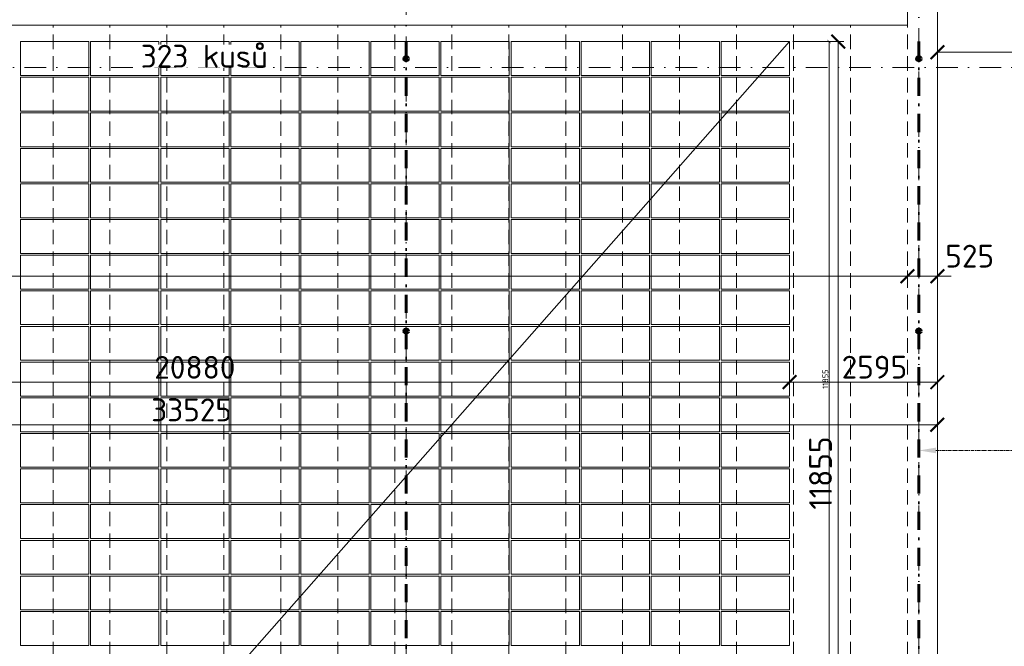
# Model space of a CAD drawing. Header units: millimetres. Extents: x -1695604 to 5289369, y -1488057 to 2187451.
# Tile 160 of 256: x 122765 to 140050, y 163235 to 174241. Entities that reach past the tile are written whole.
import ezdxf
from ezdxf import colors
from ezdxf.entities.mleader import LeaderData, LeaderLine
from ezdxf.math import Vec2, Vec3

# ---------------------------------------------------------------- set-up
doc = ezdxf.new("R2010")
doc.units = ezdxf.units.MM
for name, pattern in [('CENTERX2', [101.6, 63.5, -12.7, 12.7, -12.7]), ('DASHDOT', [25.4, 12.7, -6.35, 0, -6.35]), ('ČERCHOVANÁ', [25.4, 12.7, -6.35, 0, -6.35]), ('ČÁRKOVANÁ', [19.05, 12.7, -6.35])]:
    doc.linetypes.add(name, pattern=pattern)
doc.layers.get('Defpoints').update_dxf_attribs({"color": 8})
for name, color, linetype, lineweight in [('____podkonstrukce FVE', 3, 'CENTERX2', 9), ('____podkonstrukce FVE @ 200', 3, 'CENTERX2', 9), ('___FVE_návrh var.2', 6, 'Continuous', 5), ('A99_N_kce-pohl', 1, 'Continuous', 9), ('A99_N_koty-200', 5, 'Continuous', 5), ('A99_N_koty-200 @ 200', 5, 'Continuous', 5), ('A99_N_koty-200 @ 50 (2)', 5, 'Continuous', 5), ('A99_N_txt-popis-50 @ 200', 240, 'Continuous', 9), ('A99_S_osy', 1, 'CENTERX2', 5)]:
    doc.layers.add(name, color=color, linetype=linetype, lineweight=lineweight)
doc.styles.add('A99_kota', font='isocpeur.ttf', dxfattribs={"height": 2})
doc.styles.add('A99_popis', font='isocpeur.ttf')
doc.dimstyles.new('A99_kota_200 new', dxfattribs={"dimscale": 200, "dimtxt": 2, "dimasz": 1.2, "dimexe": 0.5, "dimexo": 1.5, "dimgap": 0.3, "dimtad": 1, "dimdec": 0, "dimzin": 3, "dimdsep": 46, "dimtxsty": 'A99_kota', "dimblk": 'ARCHTICK', "dimcen": 2.5, "dimazin": 2, "dimtfac": 0.75, "dimtdec": 0, "dimtmove": 2, "dimatfit": 0, "dimfxl": 0, "dimtolj": 1, "dimtzin": 0, "dimlwd": 5, "dimlwe": 5, "dimarcsym": 0})

# ---------------------------------------------------------------- blocks, each defined once
blk = doc.blocks.new('_ArchTick')
at = {"color": 0, "linetype": 'ByBlock', "const_width": 0.15}
blk.add_lwpolyline([(-0.5, -0.5), (0.5, 0.5)], dxfattribs=at)
blk = doc.blocks.new('*D5667')
at = {"layer": 'A99_N_koty-200', "color": 0, "linetype": 'Continuous', "lineweight": 5, "transparency": 16777216}
for p, q in [((136335, 173855), (137235, 173855)), ((137135, 162000), (137135, 173855)), ((136580, 162000), (137235, 162000))]:
    blk.add_line(p, q, dxfattribs=at)
at = {"layer": 'Defpoints', "color": 0, "linetype": 'Continuous', "lineweight": 18, "transparency": 16777216}
for p in [(135835, 173855), (137135, 173855), (136280, 162000)]:
    blk.add_point(p, dxfattribs=at)
at = {"layer": 'A99_N_koty-200', "color": 0, "linetype": 'Continuous', "lineweight": 5, "transparency": 16777216, "xscale": 240, "yscale": 240, "zscale": 240}
for p, rotation in [((137135, 173855), 90), ((137135, 162000), 270)]:
    blk.add_blockref('_ArchTick', p, dxfattribs=dict(at, rotation=rotation))
at = {"layer": 'A99_N_koty-200', "color": 0, "linetype": 'Continuous', "transparency": 16777216, "insert": (136824, 166278), "char_height": 400, "attachment_point": 5, "rotation": 90, "style": 'A99_kota'}
blk.add_mtext('\\A1;11855', dxfattribs=at)
blk = doc.blocks.new('*D5668')
at = {"layer": 'A99_N_koty-200', "color": 0, "linetype": 'Continuous', "lineweight": 5, "transparency": 16777216}
for p, q in [((136773, 173855), (136998, 173855)), ((136973, 162000), (136973, 173855)), ((136773, 162000), (136998, 162000))]:
    blk.add_line(p, q, dxfattribs=at)
at = {"layer": 'Defpoints', "color": 0, "linetype": 'Continuous', "lineweight": 18, "transparency": 16777216}
for p in [(135835, 173855), (136973, 173855), (136280, 162000)]:
    blk.add_point(p, dxfattribs=at)
at = {"layer": 'A99_N_koty-200', "color": 0, "linetype": 'Continuous', "lineweight": 5, "transparency": 16777216, "xscale": 60, "yscale": 60, "zscale": 60}
for p, rotation in [((136973, 173855), 90), ((136973, 162000), 270)]:
    blk.add_blockref('_ArchTick', p, dxfattribs=dict(at, rotation=rotation))
at = {"layer": 'A99_N_koty-200', "color": 0, "linetype": 'Continuous', "transparency": 16777216, "insert": (136908, 167928), "char_height": 100, "attachment_point": 5, "rotation": 90, "style": 'A99_kota'}
blk.add_mtext('\\A1;11855', dxfattribs=at)
blk = doc.blocks.new('*D368')
at = {"layer": 'A99_N_koty-200', "color": 0, "linetype": 'Continuous', "lineweight": 5, "ltscale": 0.5, "transparency": 16777216}
for p, q in [((115400, 167875), (115400, 167975)), ((115400, 167875), (136280, 167875)), ((136280, 167875), (136280, 167975))]:
    blk.add_line(p, q, dxfattribs=at)
at = {"layer": 'Defpoints', "color": 0, "linetype": 'Continuous', "lineweight": 0, "ltscale": 0.5, "transparency": 16777216}
for p in [(115400, 167875), (136280, 167875), (136280, 167875)]:
    blk.add_point(p, dxfattribs=at)
at = {"layer": 'A99_N_koty-200', "color": 0, "linetype": 'Continuous', "lineweight": 5, "ltscale": 0.5, "transparency": 16777216, "xscale": 240, "yscale": 240, "zscale": 240, "rotation": 180}
blk.add_blockref('_ArchTick', (115400, 167875), dxfattribs=at)
at = {"layer": 'A99_N_koty-200', "color": 0, "linetype": 'Continuous', "lineweight": 5, "ltscale": 0.5, "transparency": 16777216, "xscale": 240, "yscale": 240, "zscale": 240}
blk.add_blockref('_ArchTick', (136280, 167875), dxfattribs=at)
at = {"layer": 'A99_N_koty-200', "color": 0, "linetype": 'Continuous', "lineweight": 5, "ltscale": 0.5, "transparency": 16777216, "insert": (125840, 168135), "char_height": 400, "attachment_point": 5, "style": 'A99_kota'}
blk.add_mtext('\\A1;20880', dxfattribs=at)
blk = doc.blocks.new('*D369')
at = {"layer": 'A99_N_koty-200', "color": 0, "linetype": 'Continuous', "lineweight": 5, "ltscale": 0.5, "transparency": 16777216}
for p, q in [((136280, 167875), (136280, 167775)), ((136280, 167875), (138875, 167875)), ((138875, 167875), (138875, 167975))]:
    blk.add_line(p, q, dxfattribs=at)
at = {"layer": 'Defpoints', "color": 0, "linetype": 'Continuous', "lineweight": 0, "ltscale": 0.5, "transparency": 16777216}
for p in [(136280, 167875), (138875, 167875), (138875, 167875)]:
    blk.add_point(p, dxfattribs=at)
at = {"layer": 'A99_N_koty-200', "color": 0, "linetype": 'Continuous', "lineweight": 5, "ltscale": 0.5, "transparency": 16777216, "xscale": 240, "yscale": 240, "zscale": 240, "rotation": 180}
blk.add_blockref('_ArchTick', (136280, 167875), dxfattribs=at)
at = {"layer": 'A99_N_koty-200', "color": 0, "linetype": 'Continuous', "lineweight": 5, "ltscale": 0.5, "transparency": 16777216, "xscale": 240, "yscale": 240, "zscale": 240}
blk.add_blockref('_ArchTick', (138875, 167875), dxfattribs=at)
at = {"layer": 'A99_N_koty-200', "color": 0, "linetype": 'Continuous', "lineweight": 5, "ltscale": 0.5, "transparency": 16777216, "insert": (137770, 168138), "char_height": 400, "attachment_point": 5, "style": 'A99_kota'}
blk.add_mtext('\\A1;2595', dxfattribs=at)
blk = doc.blocks.new('*D370')
at = {"layer": 'A99_N_koty-200', "color": 0, "linetype": 'Continuous', "lineweight": 5, "ltscale": 0.5, "transparency": 16777216}
for p, q in [((-650, 169735), (-650, 169835)), ((-650, 169735), (138350, 169735)), ((138350, 169735), (138350, 169635))]:
    blk.add_line(p, q, dxfattribs=at)
at = {"layer": 'Defpoints', "color": 0, "linetype": 'Continuous', "lineweight": 0, "ltscale": 0.5, "transparency": 16777216}
for p in [(138350, 169745), (-650, 169620), (138350, 169735)]:
    blk.add_point(p, dxfattribs=at)
at = {"layer": 'A99_N_koty-200', "color": 0, "linetype": 'Continuous', "lineweight": 5, "ltscale": 0.5, "transparency": 16777216, "xscale": 240, "yscale": 240, "zscale": 240, "rotation": 180}
blk.add_blockref('_ArchTick', (-650, 169735), dxfattribs=at)
at = {"layer": 'A99_N_koty-200', "color": 0, "linetype": 'Continuous', "lineweight": 5, "ltscale": 0.5, "transparency": 16777216, "xscale": 240, "yscale": 240, "zscale": 240}
blk.add_blockref('_ArchTick', (138350, 169735), dxfattribs=at)
at = {"layer": 'A99_N_koty-200', "color": 0, "linetype": 'Continuous', "lineweight": 5, "ltscale": 0.5, "transparency": 16777216, "insert": (60350, 170095), "char_height": 400, "attachment_point": 5, "style": 'A99_kota'}
blk.add_mtext('\\A1;139 panelů po 1000mm', dxfattribs=at)
blk = doc.blocks.new('*D373')
at = {"layer": 'A99_N_koty-200', "color": 0, "linetype": 'Continuous', "lineweight": 5, "ltscale": 0.5, "transparency": 16777216}
for p, q in [((138350, 169735), (138350, 169835)), ((138875, 169735), (138875, 169835)), ((138350, 169735), (138110, 169735)), ((138350, 169735), (138875, 169735)), ((138875, 169735), (139115, 169735))]:
    blk.add_line(p, q, dxfattribs=at)
at = {"layer": 'Defpoints', "color": 0, "linetype": 'Continuous', "lineweight": 0, "ltscale": 0.5, "transparency": 16777216}
for p in [(138350, 169735), (138875, 169735), (138875, 169735)]:
    blk.add_point(p, dxfattribs=at)
at = {"layer": 'A99_N_koty-200', "color": 0, "linetype": 'Continuous', "lineweight": 5, "ltscale": 0.5, "transparency": 16777216, "xscale": 240, "yscale": 240, "zscale": 240}
blk.add_blockref('_ArchTick', (138350, 169735), dxfattribs=at)
at = {"layer": 'A99_N_koty-200', "color": 0, "linetype": 'Continuous', "lineweight": 5, "ltscale": 0.5, "transparency": 16777216, "xscale": 240, "yscale": 240, "zscale": 240, "rotation": 180}
blk.add_blockref('_ArchTick', (138875, 169735), dxfattribs=at)
at = {"layer": 'A99_N_koty-200', "color": 0, "linetype": 'Continuous', "lineweight": 5, "ltscale": 0.5, "transparency": 16777216, "insert": (139442, 170088), "char_height": 400, "attachment_point": 5, "style": 'A99_kota'}
blk.add_mtext('\\A1;525', dxfattribs=at)
blk = doc.blocks.new('*D383')
at = {"layer": 'A99_N_koty-200', "color": 0, "linetype": 'Continuous', "lineweight": 5, "ltscale": 0.5, "transparency": 16777216}
for p, q in [((138875, 167127), (138875, 167227)), ((105350, 167127), (105350, 167027)), ((105350, 167127), (138875, 167127))]:
    blk.add_line(p, q, dxfattribs=at)
at = {"layer": 'Defpoints', "color": 0, "linetype": 'Continuous', "lineweight": 0, "ltscale": 0.5, "transparency": 16777216}
for p in [(105350, 167127), (138875, 167127), (138875, 167127)]:
    blk.add_point(p, dxfattribs=at)
at = {"layer": 'A99_N_koty-200', "color": 0, "linetype": 'Continuous', "lineweight": 5, "ltscale": 0.5, "transparency": 16777216, "xscale": 240, "yscale": 240, "zscale": 240, "rotation": 180}
blk.add_blockref('_ArchTick', (105350, 167127), dxfattribs=at)
at = {"layer": 'A99_N_koty-200', "color": 0, "linetype": 'Continuous', "lineweight": 5, "ltscale": 0.5, "transparency": 16777216, "xscale": 240, "yscale": 240, "zscale": 240}
blk.add_blockref('_ArchTick', (138875, 167127), dxfattribs=at)
at = {"layer": 'A99_N_koty-200', "color": 0, "linetype": 'Continuous', "lineweight": 5, "ltscale": 0.5, "transparency": 16777216, "insert": (125782, 167387), "char_height": 400, "attachment_point": 5, "style": 'A99_kota'}
blk.add_mtext('\\A1;33525', dxfattribs=at)
blk = doc.blocks.new('*D5712')
at = {"layer": 'A99_N_koty-200', "color": 0, "linetype": 'Continuous', "lineweight": 5, "transparency": 16777216}
for p, q in [((151100, 174467.5), (151100, 173567.5)), ((138875, 173667.5), (138875, 173567.5)), ((138875, 173667.5), (151100, 173667.5))]:
    blk.add_line(p, q, dxfattribs=at)
at = {"layer": 'Defpoints', "color": 0, "linetype": 'Continuous', "lineweight": 18, "transparency": 16777216}
for p in [(151100, 176350), (138875, 173747.5), (151100, 173667.5)]:
    blk.add_point(p, dxfattribs=at)
at = {"layer": 'A99_N_koty-200', "color": 0, "linetype": 'Continuous', "lineweight": 5, "transparency": 16777216, "xscale": 240, "yscale": 240, "zscale": 240, "rotation": 180}
blk.add_blockref('_ArchTick', (138875, 173667.5), dxfattribs=at)
at = {"layer": 'A99_N_koty-200', "color": 0, "linetype": 'Continuous', "lineweight": 5, "transparency": 16777216, "xscale": 240, "yscale": 240, "zscale": 240}
blk.add_blockref('_ArchTick', (151100, 173667.5), dxfattribs=at)
at = {"layer": 'A99_N_koty-200', "color": 0, "linetype": 'Continuous', "transparency": 16777216, "insert": (143910, 173927.5), "char_height": 400, "attachment_point": 5, "style": 'A99_kota'}
blk.add_mtext('\\A1;12225', dxfattribs=at)
blk = doc.blocks.new('*D5713')
at = {"layer": 'A99_N_koty-200', "color": 0, "linetype": 'Continuous', "lineweight": 5, "transparency": 16777216}
for p, q in [((151100, 173867.5), (151100, 173642.5)), ((138875, 173672.5), (138875, 173642.5)), ((138875, 173667.5), (151100, 173667.5))]:
    blk.add_line(p, q, dxfattribs=at)
at = {"layer": 'Defpoints', "color": 0, "linetype": 'Continuous', "lineweight": 18, "transparency": 16777216}
for p in [(151100, 176350), (138875, 173747.5), (151100, 173667.5)]:
    blk.add_point(p, dxfattribs=at)
at = {"layer": 'A99_N_koty-200', "color": 0, "linetype": 'Continuous', "lineweight": 5, "transparency": 16777216, "xscale": 60, "yscale": 60, "zscale": 60, "rotation": 180}
blk.add_blockref('_ArchTick', (138875, 173667.5), dxfattribs=at)
at = {"layer": 'A99_N_koty-200', "color": 0, "linetype": 'Continuous', "lineweight": 5, "transparency": 16777216, "xscale": 60, "yscale": 60, "zscale": 60}
blk.add_blockref('_ArchTick', (151100, 173667.5), dxfattribs=at)
at = {"layer": 'A99_N_koty-200', "color": 0, "linetype": 'Continuous', "transparency": 16777216, "insert": (144987.5, 173732.5), "char_height": 100, "attachment_point": 5, "style": 'A99_kota'}
blk.add_mtext('\\A1;12225', dxfattribs=at)
blk = doc.blocks.new('*U6320')
at = {"layer": 'A99_N_koty-200 @ 200', "linetype": 'Continuous'}
dim = blk.add_linear_dim(base=(137135, 173855), p1=(136280, 162000), p2=(135835, 173855), angle=90, dimstyle='A99_kota_200 new', override={"dimscale": 200, "dimtix": 1, "dimtofl": 1, "dimtmove": 2, "dimatfit": 0}, dxfattribs=at)
dim.commit()
dim.dimension.update_dxf_attribs({"geometry": '*D5667', "text_midpoint": (136824.2, 166277.5), "dimtype": 128})
at = {"layer": 'A99_N_koty-200 @ 50 (2)', "linetype": 'Continuous'}
dim = blk.add_linear_dim(base=(136972.5, 173855), p1=(136280, 162000), p2=(135835, 173855), angle=90, dimstyle='A99_kota_200 new', override={"dimscale": 50, "dimtix": 1, "dimtofl": 1, "dimtmove": 2, "dimatfit": 0}, dxfattribs=at)
dim.commit()
dim.dimension.update_dxf_attribs({"geometry": '*D5668', "text_midpoint": (136907.5, 167927.5)})
blk = doc.blocks.new('*U6350')
at = {"layer": 'A99_N_koty-200 @ 200', "linetype": 'Continuous'}
dim = blk.add_linear_dim(base=(151100, 173667.5), p1=(138875, 173747.5), p2=(151100, 176350), dimstyle='A99_kota_200 new', override={"dimscale": 200, "dimtix": 1, "dimtofl": 1, "dimtmove": 2, "dimatfit": 0}, dxfattribs=at)
dim.commit()
dim.dimension.update_dxf_attribs({"geometry": '*D5712', "text_midpoint": (143910, 173927.5), "dimtype": 128})
at = {"layer": 'A99_N_koty-200 @ 50 (2)', "linetype": 'Continuous'}
dim = blk.add_linear_dim(base=(151100, 173667.5), p1=(138875, 173747.5), p2=(151100, 176350), dimstyle='A99_kota_200 new', override={"dimscale": 50, "dimtix": 1, "dimtofl": 1, "dimtmove": 2, "dimatfit": 0}, dxfattribs=at)
dim.commit()
dim.dimension.update_dxf_attribs({"geometry": '*D5713', "text_midpoint": (144987.5, 173732.5)})

msp = doc.modelspace()

# ---------------------------------------------------------------- linework, layer by layer
at = {"layer": '____podkonstrukce FVE', "color": 3, "linetype": 'ČERCHOVANÁ', "lineweight": 60, "ltscale": 25}
for points in [[(129550, 173855), (129550, 150000)], [(138550, 173855), (138550, 150000)]]:
    msp.add_lwpolyline(points, dxfattribs=at)
at = {"layer": '____podkonstrukce FVE', "color": 3, "linetype": 'Continuous', "lineweight": 80, "ltscale": 0.5}
for centre in [(129550, 173555), (138550, 173555), (129550, 168772.5), (138550, 168772.5)]:
    msp.add_circle(centre, 30, dxfattribs=at)
at = {"layer": '___FVE_návrh var.2', "lineweight": 5, "ltscale": 2}
for points in [[(122780, 173855), (122780, 173260), (123980, 173260), (123980, 173855)], [(124010, 173855), (124010, 173260), (125210, 173260), (125210, 173855)], [(125240, 173855), (125240, 173260), (126440, 173260), (126440, 173855)], [(126470, 173855), (126470, 173260), (127670, 173260), (127670, 173855)], [(128900, 173855), (128900, 173260), (127700, 173260), (127700, 173855)], [(130130, 173855), (130130, 173260), (128930, 173260), (128930, 173855)], [(131360, 173855), (131360, 173260), (130160, 173260), (130160, 173855)], [(132590, 173855), (132590, 173260), (131390, 173260), (131390, 173855)], [(133820, 173855), (133820, 173260), (132620, 173260), (132620, 173855)], [(133850, 173855), (133850, 173260), (135050, 173260), (135050, 173855)], [(135080, 173855), (135080, 173260), (136280, 173260), (136280, 173855)], [(122780, 173230), (122780, 172635), (123980, 172635), (123980, 173230)], [(124010, 173230), (124010, 172635), (125210, 172635), (125210, 173230)], [(125240, 173230), (125240, 172635), (126440, 172635), (126440, 173230)], [(126470, 173230), (126470, 172635), (127670, 172635), (127670, 173230)], [(128900, 173230), (128900, 172635), (127700, 172635), (127700, 173230)], [(130130, 173230), (130130, 172635), (128930, 172635), (128930, 173230)], [(131360, 173230), (131360, 172635), (130160, 172635), (130160, 173230)], [(132590, 173230), (132590, 172635), (131390, 172635), (131390, 173230)], [(133820, 173230), (133820, 172635), (132620, 172635), (132620, 173230)], [(133850, 173230), (133850, 172635), (135050, 172635), (135050, 173230)], [(135080, 173230), (135080, 172635), (136280, 172635), (136280, 173230)], [(122780, 172605), (122780, 172010), (123980, 172010), (123980, 172605)], [(124010, 172605), (124010, 172010), (125210, 172010), (125210, 172605)], [(125240, 172605), (125240, 172010), (126440, 172010), (126440, 172605)], [(126470, 172605), (126470, 172010), (127670, 172010), (127670, 172605)], [(128900, 172605), (128900, 172010), (127700, 172010), (127700, 172605)], [(130130, 172605), (130130, 172010), (128930, 172010), (128930, 172605)], [(131360, 172605), (131360, 172010), (130160, 172010), (130160, 172605)], [(132590, 172605), (132590, 172010), (131390, 172010), (131390, 172605)], [(133820, 172605), (133820, 172010), (132620, 172010), (132620, 172605)], [(133850, 172605), (133850, 172010), (135050, 172010), (135050, 172605)], [(135080, 172605), (135080, 172010), (136280, 172010), (136280, 172605)], [(122780, 171980), (122780, 171385), (123980, 171385), (123980, 171980)], [(124010, 171980), (124010, 171385), (125210, 171385), (125210, 171980)], [(125240, 171980), (125240, 171385), (126440, 171385), (126440, 171980)], [(126470, 171980), (126470, 171385), (127670, 171385), (127670, 171980)], [(128900, 171980), (128900, 171385), (127700, 171385), (127700, 171980)], [(130130, 171980), (130130, 171385), (128930, 171385), (128930, 171980)], [(131360, 171980), (131360, 171385), (130160, 171385), (130160, 171980)], [(132590, 171980), (132590, 171385), (131390, 171385), (131390, 171980)], [(133820, 171980), (133820, 171385), (132620, 171385), (132620, 171980)], [(133850, 171980), (133850, 171385), (135050, 171385), (135050, 171980)], [(135080, 171980), (135080, 171385), (136280, 171385), (136280, 171980)], [(122780, 171355), (122780, 170760), (123980, 170760), (123980, 171355)], [(124010, 171355), (124010, 170760), (125210, 170760), (125210, 171355)], [(125240, 171355), (125240, 170760), (126440, 170760), (126440, 171355)], [(126470, 171355), (126470, 170760), (127670, 170760), (127670, 171355)], [(128900, 171355), (128900, 170760), (127700, 170760), (127700, 171355)], [(130130, 171355), (130130, 170760), (128930, 170760), (128930, 171355)], [(131360, 171355), (131360, 170760), (130160, 170760), (130160, 171355)], [(132590, 171355), (132590, 170760), (131390, 170760), (131390, 171355)], [(133820, 171355), (133820, 170760), (132620, 170760), (132620, 171355)], [(133850, 171355), (133850, 170760), (135050, 170760), (135050, 171355)], [(135080, 171355), (135080, 170760), (136280, 170760), (136280, 171355)], [(122780, 170730), (122780, 170135), (123980, 170135), (123980, 170730)], [(124010, 170730), (124010, 170135), (125210, 170135), (125210, 170730)], [(125240, 170730), (125240, 170135), (126440, 170135), (126440, 170730)], [(126470, 170730), (126470, 170135), (127670, 170135), (127670, 170730)], [(128900, 170730), (128900, 170135), (127700, 170135), (127700, 170730)], [(130130, 170730), (130130, 170135), (128930, 170135), (128930, 170730)], [(131360, 170730), (131360, 170135), (130160, 170135), (130160, 170730)], [(132590, 170730), (132590, 170135), (131390, 170135), (131390, 170730)], [(133820, 170730), (133820, 170135), (132620, 170135), (132620, 170730)], [(133850, 170730), (133850, 170135), (135050, 170135), (135050, 170730)], [(135080, 170730), (135080, 170135), (136280, 170135), (136280, 170730)], [(122780, 170105), (122780, 169510), (123980, 169510), (123980, 170105)], [(124010, 170105), (124010, 169510), (125210, 169510), (125210, 170105)], [(125240, 170105), (125240, 169510), (126440, 169510), (126440, 170105)], [(126470, 170105), (126470, 169510), (127670, 169510), (127670, 170105)], [(128900, 170105), (128900, 169510), (127700, 169510), (127700, 170105)], [(130130, 170105), (130130, 169510), (128930, 169510), (128930, 170105)], [(131360, 170105), (131360, 169510), (130160, 169510), (130160, 170105)], [(132590, 170105), (132590, 169510), (131390, 169510), (131390, 170105)], [(133820, 170105), (133820, 169510), (132620, 169510), (132620, 170105)], [(133850, 170105), (133850, 169510), (135050, 169510), (135050, 170105)], [(135080, 170105), (135080, 169510), (136280, 169510), (136280, 170105)], [(122780, 169480), (122780, 168885), (123980, 168885), (123980, 169480)], [(124010, 169480), (124010, 168885), (125210, 168885), (125210, 169480)], [(125240, 169480), (125240, 168885), (126440, 168885), (126440, 169480)], [(126470, 169480), (126470, 168885), (127670, 168885), (127670, 169480)], [(128900, 169480), (128900, 168885), (127700, 168885), (127700, 169480)], [(130130, 169480), (130130, 168885), (128930, 168885), (128930, 169480)], [(131360, 169480), (131360, 168885), (130160, 168885), (130160, 169480)], [(132590, 169480), (132590, 168885), (131390, 168885), (131390, 169480)], [(133820, 169480), (133820, 168885), (132620, 168885), (132620, 169480)], [(133850, 169480), (133850, 168885), (135050, 168885), (135050, 169480)], [(135080, 169480), (135080, 168885), (136280, 168885), (136280, 169480)], [(122780, 168855), (122780, 168260), (123980, 168260), (123980, 168855)], [(124010, 168855), (124010, 168260), (125210, 168260), (125210, 168855)], [(125240, 168855), (125240, 168260), (126440, 168260), (126440, 168855)], [(126470, 168855), (126470, 168260), (127670, 168260), (127670, 168855)], [(128900, 168855), (128900, 168260), (127700, 168260), (127700, 168855)], [(130130, 168855), (130130, 168260), (128930, 168260), (128930, 168855)], [(131360, 168855), (131360, 168260), (130160, 168260), (130160, 168855)], [(132590, 168855), (132590, 168260), (131390, 168260), (131390, 168855)], [(133820, 168855), (133820, 168260), (132620, 168260), (132620, 168855)], [(133850, 168855), (133850, 168260), (135050, 168260), (135050, 168855)], [(135080, 168855), (135080, 168260), (136280, 168260), (136280, 168855)], [(122780, 168225), (122780, 167630), (123980, 167630), (123980, 168225)], [(124010, 168225), (124010, 167630), (125210, 167630), (125210, 168225)], [(125240, 168225), (125240, 167630), (126440, 167630), (126440, 168225)], [(126470, 168225), (126470, 167630), (127670, 167630), (127670, 168225)], [(128900, 168225), (128900, 167630), (127700, 167630), (127700, 168225)], [(130130, 168225), (130130, 167630), (128930, 167630), (128930, 168225)], [(131360, 168225), (131360, 167630), (130160, 167630), (130160, 168225)], [(132590, 168225), (132590, 167630), (131390, 167630), (131390, 168225)], [(133820, 168225), (133820, 167630), (132620, 167630), (132620, 168225)], [(133850, 168225), (133850, 167630), (135050, 167630), (135050, 168225)], [(135080, 168225), (135080, 167630), (136280, 167630), (136280, 168225)], [(122780, 167600), (122780, 167005), (123980, 167005), (123980, 167600)], [(124010, 167600), (124010, 167005), (125210, 167005), (125210, 167600)], [(125240, 167600), (125240, 167005), (126440, 167005), (126440, 167600)], [(126470, 167600), (126470, 167005), (127670, 167005), (127670, 167600)], [(128900, 167600), (128900, 167005), (127700, 167005), (127700, 167600)], [(130130, 167600), (130130, 167005), (128930, 167005), (128930, 167600)], [(131360, 167600), (131360, 167005), (130160, 167005), (130160, 167600)], [(132590, 167600), (132590, 167005), (131390, 167005), (131390, 167600)], [(133820, 167600), (133820, 167005), (132620, 167005), (132620, 167600)], [(133850, 167600), (133850, 167005), (135050, 167005), (135050, 167600)], [(135080, 167600), (135080, 167005), (136280, 167005), (136280, 167600)], [(122780, 166975), (122780, 166380), (123980, 166380), (123980, 166975)], [(124010, 166975), (124010, 166380), (125210, 166380), (125210, 166975)], [(125240, 166975), (125240, 166380), (126440, 166380), (126440, 166975)], [(126470, 166975), (126470, 166380), (127670, 166380), (127670, 166975)], [(128900, 166975), (128900, 166380), (127700, 166380), (127700, 166975)], [(130130, 166975), (130130, 166380), (128930, 166380), (128930, 166975)], [(131360, 166975), (131360, 166380), (130160, 166380), (130160, 166975)], [(132590, 166975), (132590, 166380), (131390, 166380), (131390, 166975)], [(133820, 166975), (133820, 166380), (132620, 166380), (132620, 166975)], [(133850, 166975), (133850, 166380), (135050, 166380), (135050, 166975)], [(135080, 166975), (135080, 166380), (136280, 166380), (136280, 166975)], [(122780, 166350), (122780, 165755), (123980, 165755), (123980, 166350)], [(124010, 166350), (124010, 165755), (125210, 165755), (125210, 166350)], [(125240, 166350), (125240, 165755), (126440, 165755), (126440, 166350)], [(126470, 166350), (126470, 165755), (127670, 165755), (127670, 166350)], [(128900, 166350), (128900, 165755), (127700, 165755), (127700, 166350)], [(130130, 166350), (130130, 165755), (128930, 165755), (128930, 166350)], [(131360, 166350), (131360, 165755), (130160, 165755), (130160, 166350)], [(132590, 166350), (132590, 165755), (131390, 165755), (131390, 166350)], [(133820, 166350), (133820, 165755), (132620, 165755), (132620, 166350)], [(133850, 166350), (133850, 165755), (135050, 165755), (135050, 166350)], [(135080, 166350), (135080, 165755), (136280, 165755), (136280, 166350)], [(122780, 165725), (122780, 165130), (123980, 165130), (123980, 165725)], [(124010, 165725), (124010, 165130), (125210, 165130), (125210, 165725)], [(125240, 165725), (125240, 165130), (126440, 165130), (126440, 165725)], [(126470, 165725), (126470, 165130), (127670, 165130), (127670, 165725)], [(128900, 165725), (128900, 165130), (127700, 165130), (127700, 165725)], [(130130, 165725), (130130, 165130), (128930, 165130), (128930, 165725)], [(131360, 165725), (131360, 165130), (130160, 165130), (130160, 165725)], [(132590, 165725), (132590, 165130), (131390, 165130), (131390, 165725)], [(133820, 165725), (133820, 165130), (132620, 165130), (132620, 165725)], [(133850, 165725), (133850, 165130), (135050, 165130), (135050, 165725)], [(135080, 165725), (135080, 165130), (136280, 165130), (136280, 165725)], [(122780, 165095), (122780, 164500), (123980, 164500), (123980, 165095)], [(124010, 165095), (124010, 164500), (125210, 164500), (125210, 165095)], [(125240, 165095), (125240, 164500), (126440, 164500), (126440, 165095)], [(126470, 165095), (126470, 164500), (127670, 164500), (127670, 165095)], [(128900, 165095), (128900, 164500), (127700, 164500), (127700, 165095)], [(130130, 165095), (130130, 164500), (128930, 164500), (128930, 165095)], [(131360, 165095), (131360, 164500), (130160, 164500), (130160, 165095)], [(132590, 165095), (132590, 164500), (131390, 164500), (131390, 165095)], [(133820, 165095), (133820, 164500), (132620, 164500), (132620, 165095)], [(133850, 165095), (133850, 164500), (135050, 164500), (135050, 165095)], [(135080, 165095), (135080, 164500), (136280, 164500), (136280, 165095)], [(122780, 164470), (122780, 163875), (123980, 163875), (123980, 164470)], [(124010, 164470), (124010, 163875), (125210, 163875), (125210, 164470)], [(125240, 164470), (125240, 163875), (126440, 163875), (126440, 164470)], [(126470, 164470), (126470, 163875), (127670, 163875), (127670, 164470)], [(128900, 164470), (128900, 163875), (127700, 163875), (127700, 164470)], [(130130, 164470), (130130, 163875), (128930, 163875), (128930, 164470)], [(131360, 164470), (131360, 163875), (130160, 163875), (130160, 164470)], [(132590, 164470), (132590, 163875), (131390, 163875), (131390, 164470)], [(133820, 164470), (133820, 163875), (132620, 163875), (132620, 164470)], [(133850, 164470), (133850, 163875), (135050, 163875), (135050, 164470)], [(135080, 164470), (135080, 163875), (136280, 163875), (136280, 164470)], [(122780, 163845), (122780, 163250), (123980, 163250), (123980, 163845)], [(124010, 163845), (124010, 163250), (125210, 163250), (125210, 163845)], [(125240, 163845), (125240, 163250), (126440, 163250), (126440, 163845)], [(126470, 163845), (126470, 163250), (127670, 163250), (127670, 163845)], [(128900, 163845), (128900, 163250), (127700, 163250), (127700, 163845)], [(130130, 163845), (130130, 163250), (128930, 163250), (128930, 163845)], [(131360, 163845), (131360, 163250), (130160, 163250), (130160, 163845)], [(132590, 163845), (132590, 163250), (131390, 163250), (131390, 163845)], [(133820, 163845), (133820, 163250), (132620, 163250), (132620, 163845)], [(133850, 163845), (133850, 163250), (135050, 163250), (135050, 163845)], [(135080, 163845), (135080, 163250), (136280, 163250), (136280, 163845)]]:
    msp.add_lwpolyline(points, close=True, dxfattribs=at)
at = {"layer": 'A99_N_kce-pohl', "linetype": 'Continuous', "ltscale": 25}
msp.add_lwpolyline([(7180, 174440), (-650, 174440), (-650, 148960), (138875, 148960), (138875, 176350)], dxfattribs=at)
at = {"layer": 'A99_N_kce-pohl', "color": 1, "linetype": 'Continuous', "lineweight": 9, "ltscale": 25}
msp.add_lwpolyline([(138352.5, 174145), (138352.5, 174410), (7350, 174410), (7350, 174145)], close=True, dxfattribs=at)
at = {"layer": 'A99_N_kce-pohl', "color": 254, "linetype": 'ČÁRKOVANÁ', "lineweight": 5, "ltscale": 20, "true_color": 0xffd9cc}
for points in [[(123350, 148960), (123350, 148960), (123350, 174145)], [(124350, 148960), (124350, 148960), (124350, 174145)], [(125350, 148960), (125350, 148960), (125350, 174145)], [(126350, 148960), (126350, 148960), (126350, 174145)], [(127350, 148960), (127350, 148960), (127350, 174145)], [(128350, 148960), (128350, 148960), (128350, 174145)], [(129350, 148960), (129350, 148960), (129350, 174145)], [(130350, 148960), (130350, 148960), (130350, 174145)], [(131350, 148960), (131350, 148960), (131350, 174145)], [(132350, 148960), (132350, 148960), (132350, 174145)], [(133350, 148960), (133350, 148960), (133350, 174145)], [(134350, 148960), (134350, 148960), (134350, 174145)], [(135350, 148960), (135350, 148960), (135350, 174145)], [(136350, 148960), (136350, 148960), (136350, 174145)], [(137350, 148960), (137350, 148960), (137350, 174145)], [(138350, 148960), (138350, 148960), (138350, 174145)]]:
    msp.add_lwpolyline(points, dxfattribs=at)
at = {"layer": 'A99_S_osy', "linetype": 'DASHDOT', "lineweight": 5, "ltscale": 30}
for points in [[(138550, 250300), (138550, 146890)], [(129550, 146890), (129550, 179215)], [(152950, 173400), (-2660, 173400)]]:
    msp.add_lwpolyline(points, dxfattribs=at)

# ---------------------------------------------------------------- block references
at = {"layer": 'A99_N_koty-200', "color": 3, "linetype": 'Continuous', "lineweight": 18}
for name in ['*U6350', '*U6320']:
    msp.add_blockref(name, (0, 0), dxfattribs=at)

# ---------------------------------------------------------------- dimensions: what is measured, and where the dimension line sits
at = {"layer": 'A99_N_koty-200 @ 200', "linetype": 'Continuous', "lineweight": 5, "ltscale": 0.5}
dim = msp.add_linear_dim(base=(138350, 169735), p1=(-650, 169620), p2=(138350, 169745), text='139 panelů po 1000mm', dimstyle='A99_kota_200 new', override={"dimscale": 200, "dimtix": 0, "dimtofl": 1, "dimtmove": 2, "dimatfit": 0}, dxfattribs=at)
dim.commit()
dim.dimension.update_dxf_attribs({"geometry": '*D370', "text_midpoint": (60350, 170095), "dimtype": 128})
for base, p1, p2, picture, middle in [((138875, 169735), (138350, 169735), (138875, 169735), '*D373', (139442.5, 170087.5)), ((138875, 167875), (136280, 167875), (138875, 167875), '*D369', (137770, 168137.5)), ((138875, 167127.5), (105350, 167127.5), (138875, 167127.5), '*D383', (125782.5, 167387.5))]:
    dim = msp.add_linear_dim(base=base, p1=p1, p2=p2, dimstyle='A99_kota_200 new', override={"dimscale": 200, "dimtix": 0, "dimtofl": 1, "dimtmove": 2, "dimatfit": 0}, dxfattribs=at)
    dim.commit()
    dim.dimension.update_dxf_attribs({"geometry": picture, "text_midpoint": middle, "dimtype": 128})
dim = msp.add_linear_dim(base=(136280, 167875), p1=(115400, 167875), p2=(136280, 167875), dimstyle='A99_kota_200 new', override={"dimscale": 200, "dimtix": 0, "dimtofl": 1, "dimtmove": 2, "dimatfit": 0}, dxfattribs=at)
dim.commit()
dim.dimension.update_dxf_attribs({"geometry": '*D368', "text_midpoint": (125840, 168135)})

# ---------------------------------------------------------------- leaders
at = {"layer": '____podkonstrukce FVE @ 200', "color": 3, "linetype": 'Continuous', "lineweight": 9}
ml = msp.add_multileader_mtext('Standard', dxfattribs=at)
ml.set_content('\\A1;{\\C3;podkonstrukce U profily}', color=1, style='A99_popis')
ml.set_leader_properties(color=256, linetype='ByLayer', lineweight=-1)
ml.build(insert=Vec2(0, 0))
ml.multileader.update_dxf_attribs({"dogleg_length": 200, "arrow_head_size": 300, "scale": 200})
ctx = ml.context
ctx.base_point, ctx.scale, ctx.char_height, ctx.arrow_head_size, ctx.landing_gap_size, ctx.plane_origin = Vec3(145525.1, 166675), 200, 800, 300, 1000, Vec3(143462.5, 159266.7)
notes = []
notes.append((ctx, [(0, (1, 1, 0), (144725.1, 166675), (1, 0), 800, [(0, [(138550, 166675)], 0, [])])]))
ctx.mtext.insert, ctx.mtext.width, ctx.mtext.defined_height, ctx.mtext.flow_direction = Vec3(146525.1, 167195), 7864.589, 1247.5, 5
at = {"layer": 'A99_N_txt-popis-50 @ 200', "lineweight": 9}
ml = msp.add_multileader_mtext('Standard', dxfattribs=at)
ml.set_content('\\A1;{\\fISOCPEUR|b1|i0|c238|p34;\\C256;ocelový nosník}', color=1, style='A99_popis')
ml.set_leader_properties(color=256, linetype='ByLayer', lineweight=-1)
ml.build(insert=Vec2(0, 0))
ml.multileader.update_dxf_attribs({"dogleg_length": 200, "arrow_head_size": 300, "scale": 200})
ctx = ml.context
ctx.base_point, ctx.scale, ctx.char_height, ctx.arrow_head_size, ctx.landing_gap_size, ctx.plane_origin = Vec3(21517.5, 170710), 200, 400, 300, 1000, Vec3(20965, 164131.7)
notes.append((ctx, [(0, (1, 1, 0), (20717.5, 170710), (1, 0), 800, [(0, [(20720, 168782.5)], 0, [])])]))
ctx.mtext.insert, ctx.mtext.width, ctx.mtext.defined_height, ctx.mtext.flow_direction = Vec3(22517.5, 170968.2), 3664.376, 670, 5
for ctx, leaders in notes:
    for number, flags, end, landing, length, lines in leaders:
        leader = LeaderData()
        leader.index, (leader.has_last_leader_line, leader.has_dogleg_vector, leader.attachment_direction) = number, flags
        leader.last_leader_point, leader.dogleg_vector, leader.dogleg_length = Vec3(end), Vec3(landing), length
        for number, points, colour, breaks in lines:
            line = LeaderLine()
            line.index, line.vertices, line.color, line.breaks = number, Vec3.list(points), colors.encode_raw_color(colour), breaks
            leader.lines.append(line)
        ctx.leaders.append(leader)

# ---------------------------------------------------------------- next in the draw order: texts
at = {"layer": '___FVE_návrh var.2', "linetype": 'Continuous', "lineweight": 5, "ltscale": 2, "insert": (124890, 173800), "char_height": 400, "attachment_point": 1, "style": 'A99_kota', "bg_fill": 3, "box_fill_scale": 1, "bg_fill_color": 256, "bg_fill_transparency": 0}
msp.add_mtext_dynamic_manual_height_columns('\\A1;323 kusů', width=2229.734, gutter_width=100, heights=[0], dxfattribs=at)

# ---------------------------------------------------------------- next in the draw order: linework, layer by layer
at = {"layer": '___FVE_návrh var.2', "linetype": 'Continuous', "lineweight": 5, "ltscale": 0.5}
msp.add_lwpolyline([(115400, 150165), (136280, 173855)], dxfattribs=at)

# ---------------------------------------------------------------- next in the draw order: leaders
at = {"layer": 'A99_N_txt-popis-50 @ 200', "lineweight": 9}
ml = msp.add_multileader_mtext('Standard', dxfattribs=at)
ml.set_content('\\A1;{\\C256;odvodňovací žlab se nemění,\\Pna stavbě se provede kontrola}', color=1, style='A99_popis')
ml.set_leader_properties(color=256, linetype='ByLayer', lineweight=-1)
ml.build(insert=Vec2(0, 0))
ml.multileader.update_dxf_attribs({"dogleg_length": 200, "arrow_head_size": 300, "scale": 200})
ctx = ml.context
ctx.base_point, ctx.scale, ctx.char_height, ctx.arrow_head_size, ctx.landing_gap_size, ctx.plane_origin = Vec3(32602.5, 172915), 200, 400, 300, 1000, Vec3(32050, 165489.2)
notes = []
notes.append((ctx, [(0, (1, 1, 0), (31802.5, 172915), (1, 0), 800, [(0, [(31805, 174410)], 0, [])])]))
ctx.mtext.insert, ctx.mtext.width, ctx.mtext.defined_height, ctx.mtext.flow_direction = Vec3(33602.5, 173175), 7914.793, 1247.5, 5
ml = msp.add_multileader_mtext('Standard', dxfattribs=at)
ml.set_content('\\A1;{\\C256;odvodňovací žlab se nemění,\\Pna stavbě se provede kontrola}', color=1, style='A99_popis')
ml.set_leader_properties(color=256, linetype='ByLayer', lineweight=-1)
ml.build(insert=Vec2(0, 0))
ml.multileader.update_dxf_attribs({"dogleg_length": 200, "arrow_head_size": 300, "scale": 200})
ctx = ml.context
ctx.base_point, ctx.scale, ctx.char_height, ctx.arrow_head_size, ctx.landing_gap_size, ctx.plane_origin = Vec3(81607.5, 172915), 200, 400, 300, 1000, Vec3(81055, 165489.2)
notes.append((ctx, [(0, (1, 1, 0), (80807.5, 172915), (1, 0), 800, [(0, [(80810, 174410)], 0, [])])]))
ctx.mtext.insert, ctx.mtext.width, ctx.mtext.defined_height, ctx.mtext.flow_direction = Vec3(82607.5, 173175), 7914.793, 1247.5, 5
ml = msp.add_multileader_mtext('Standard', dxfattribs=at)
ml.set_content('\\A1;{\\C256;požární pás\\P(panely z minerální vlny)}', color=1, style='A99_popis')
ml.set_leader_properties(color=256, linetype='ByLayer', lineweight=-1)
ml.build(insert=Vec2(0, 0))
ml.multileader.update_dxf_attribs({"dogleg_length": 200, "arrow_head_size": 300, "scale": 200})
ctx = ml.context
ctx.base_point, ctx.scale, ctx.char_height, ctx.arrow_head_size, ctx.landing_gap_size, ctx.plane_origin = Vec3(58580, 172914.2), 200, 400, 300, 1000, Vec3(57880, 164819.2)
notes.append((ctx, [(0, (1, 1, 0), (57780, 172914.2), (1, 0), 800, [(0, [(55709.2, 172914.2)], 0, [])])]))
ctx.mtext.insert, ctx.mtext.width, ctx.mtext.defined_height, ctx.mtext.flow_direction = Vec3(59580, 173174.2), 6001.817, 1247.5, 5
ml = msp.add_multileader_mtext('Standard', dxfattribs=at)
ml.set_content('\\A1;{\\C256;požární pás\\P(panely z minerální vlny)}', color=1, style='A99_popis')
ml.set_leader_properties(color=256, linetype='ByLayer', lineweight=-1)
ml.build(insert=Vec2(0, 0))
ml.multileader.update_dxf_attribs({"dogleg_length": 200, "arrow_head_size": 300, "scale": 200})
ctx = ml.context
ctx.base_point, ctx.scale, ctx.char_height, ctx.arrow_head_size, ctx.landing_gap_size, ctx.plane_origin = Vec3(107780, 172914.2), 200, 400, 300, 1000, Vec3(107080, 164819.2)
notes.append((ctx, [(0, (1, 1, 0), (106980, 172914.2), (1, 0), 800, [(0, [(104909.2, 172914.2)], 0, [])])]))
ctx.mtext.insert, ctx.mtext.width, ctx.mtext.defined_height, ctx.mtext.flow_direction = Vec3(108780, 173174.2), 6001.817, 1247.5, 5
for ctx, leaders in notes:
    for number, flags, end, landing, length, lines in leaders:
        leader = LeaderData()
        leader.index, (leader.has_last_leader_line, leader.has_dogleg_vector, leader.attachment_direction) = number, flags
        leader.last_leader_point, leader.dogleg_vector, leader.dogleg_length = Vec3(end), Vec3(landing), length
        for number, points, colour, breaks in lines:
            line = LeaderLine()
            line.index, line.vertices, line.color, line.breaks = number, Vec3.list(points), colors.encode_raw_color(colour), breaks
            leader.lines.append(line)
        ctx.leaders.append(leader)

doc.saveas('drawing.dxf')
